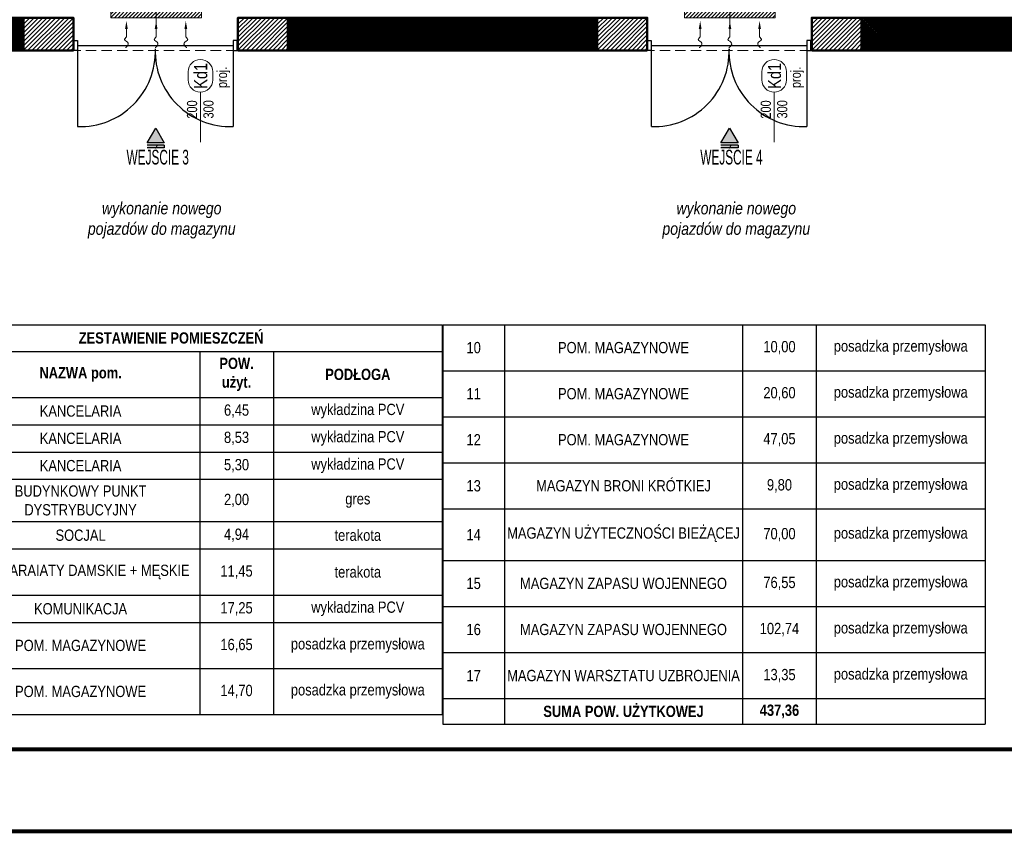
# Model space of a CAD drawing. Header units: centimetres. Extents: x -2715 to 104803, y -5579 to 32152.
# Tile 15 of 27: x 87423 to 88626, y -1446 to -452. Entities that reach past the tile are written whole.
import ezdxf
from ezdxf.enums import TextEntityAlignment as Align
from ezdxf.lldxf.tags import DXFTag

# ---------------------------------------------------------------- set-up
doc = ezdxf.new("R2010")
doc.units = ezdxf.units.CM
doc.header["$MEASUREMENT"] = 0
doc.linetypes.add('HIDDENX2', pattern=[19.05, 12.7, -6.35])
for name, color, linetype, lineweight in [('0_TXT', 252, 'Continuous', 15), ('0_TXT_N', 252, 'Continuous', 15), ('1_ hatch', 252, 'Continuous', 9), ('1_ hatch proj.', 252, 'Continuous', 9), ('1_ projection', 252, 'HIDDENX2', 5), ('1_ wall STRUCT', 252, 'Continuous', 50), ('1_ wall STRUCT proj.', 252, 'Continuous', 50), ('2_ doors description proj.', 252, 'Continuous', 15)]:
    doc.layers.add(name, color=color, linetype=linetype, lineweight=lineweight)
doc.layers.add('3_KRATA_dzrwi istn.', color=252, linetype='Continuous')
doc.styles.add('ARIAL', font='arial.ttf', dxfattribs={"width": 0.8})
doc.styles.add('BIKTS', font='bikromsw.shx', dxfattribs={"width": 0.85})
doc.styles.add('H_POM', font='ARIALN.TTF', dxfattribs={"width": 0.7, "height": 18})
doc.styles.get("Standard").update_dxf_attribs({"font": 'ARIALN.TTF'})
doc.styles.add('TXT_D', font='arial.ttf')
tags = doc.linetypes.add('Dash', pattern=[15, 10, -5]).pattern_tags.tags
tags[6:7] = [DXFTag(74, 4), DXFTag(75, 0), DXFTag(340, '0'), DXFTag(46, 0.0), DXFTag(50, 0.0), DXFTag(44, 0.0), DXFTag(45, 0.0)]
tags[4:5] = [DXFTag(74, 4), DXFTag(75, 0), DXFTag(340, '0'), DXFTag(46, 0.0), DXFTag(50, 0.0), DXFTag(44, 0.0), DXFTag(45, 0.0)]
doc.linetypes.add('FENCELINE9', pattern='A,1e-09,[163,AAA.SHX,S=1,R=0,X=0,Y=0],1.5,-0.5', length=2)
doc.linetypes.add('Rozbiö˘ka', pattern='A,7,[121,msgB.shx,S=1,R=0,X=0.5,Y=-1.826635],7', length=14)

# ---------------------------------------------------------------- blocks, each defined once
blk = doc.blocks.new('gfdgfdghf')
for points in [[(-200, 6), (-195, 6), (-195, -6), (-200, -6), (-200, 6)], [(-200, 6), (-195, 6), (-195, -6), (-200, -6), (-200, 6)], [(0, 6), (-5, 6), (-5, -6), (0, -6), (0, 6)], [(0, 6), (-5, 6), (-5, -6), (0, -6), (0, 6)], [(-195, -4), (-195, -99)], [(-5, -4), (-5, -99)]]:
    blk.add_lwpolyline(points)
at = {"linetype": 'FENCELINE9', "ltscale": 2.5}
blk.add_lwpolyline([(-195, 0), (-5, 0)], dxfattribs=at)
for centre, start, end in [((-191.6, -7.4), 267.8842, 2.1158), ((-8.4, -7.4), 177.8842, 272.1158)]:
    blk.add_arc(centre, 91.7, start, end)
blk = doc.blocks.new('_OZN.DRZWI')
blk.add_line((0, 0), (61.1, 0))
blk.add_lwpolyline([(-15, 15, -1), (-15, -15), (-25, -15, -1), (-25, 15)], format="xyb", close=True)
at = {"style": 'BIKTS', "width": 0.8}
blk.add_attdef('WYSOK', text='', height=8, rotation=0, dxfattribs=at).set_placement((27.6, 12.7), align=Align.TOP_CENTER)
for p in [(-20, 0), (75.1, 0)]:
    blk.add_attdef('OZN', text='', height=8, rotation=0, dxfattribs=at).set_placement(p, align=Align.MIDDLE)
blk.add_attdef('SZEROK', text='', height=8, rotation=0, dxfattribs=at).set_placement((27.6, -12.4), align=Align.CENTER)
blk = doc.blocks.new('RDFEWFGRDGBFH')
at = {"layer": '0_TXT', "color": 150, "linetype": 'ByBlock', "lineweight": -2}
blk.add_line((0, -10), (0, -19.6), dxfattribs=at)
blk.add_open_spline([(0, -19.6), (-1.2, -20.8), (-4.4, -23.7), (4.7, -26.4), (0.8, -31.3), (-0.9, -32.6), (-1.1, -32.7)], degree=3, knots=[0, 0, 0, 0, 4.027858, 10.239386, 15.868897, 16.708323, 16.708323, 16.708323, 16.708323], dxfattribs=at)
at = {"layer": '0_TXT', "color": 150}
blk.add_solid([(-1.7, -10), (0, 0), (1.7, -10)], dxfattribs=at)
blk = doc.blocks.new('NAWIEW')
at = {"layer": '1_ hatch proj.', "linetype": 'Dash', "ltscale": 5}
h = blk.add_hatch(dxfattribs=at)
h.set_pattern_fill('ANSI31', color=256, scale=25)
h.set_pattern_definition([(45, (-87022.5463, 436.0692), (-2.20970869, 2.20970869), [])])
h.paths.add_polyline_path([(-55.3, -13), (55.3, -13), (55.3, -1), (-55.3, -1)])
blk.add_lwpolyline([(-55.3, -13), (55.3, -13), (55.3, -1), (-55.3, -1)], close=True, dxfattribs=at)
at = {"layer": '0_TXT'}
for p in [(-36.3, -16.9), (0, -16.9)]:
    blk.add_blockref('RDFEWFGRDGBFH', p, dxfattribs=at)
at = {"layer": '0_TXT', "xscale": -1}
blk.add_blockref('RDFEWFGRDGBFH', (36.3, -16.9), dxfattribs=at)
blk = doc.blocks.new('*T5789')
at = {"color": 0, "lineweight": -2}
for p, q in [((0, 0), (662.5, 0)), ((0, 0), (0, -476.3)), ((662.5, 0), (662.5, -476.3)), ((663.5, 0), (1326, 0)), ((663.5, 0), (663.5, -488.2)), ((738.5, 0), (738.5, -488.2)), ((1029.7, 0), (1029.7, -488.2)), ((1119.7, 0), (1119.7, -488.2)), ((1326, 0), (1326, -488.2)), ((0, -32.7), (662.5, -32.7)), ((75, -32.7), (75, -476.3)), ((366.2, -32.7), (366.2, -476.3)), ((456.2, -32.7), (456.2, -476.3)), ((663.5, -56.2), (1326, -56.2)), ((0, -88.9), (662.5, -88.9)), ((663.5, -112.5), (1326, -112.5)), ((0, -122.3), (662.5, -122.3)), ((0, -155.6), (662.5, -155.6)), ((663.5, -168.8), (1326, -168.8)), ((0, -188.9), (662.5, -188.9)), ((663.5, -225), (1326, -225)), ((0, -240.6), (662.5, -240.6)), ((0, -273.9), (662.5, -273.9)), ((663.5, -288.1), (1326, -288.1)), ((0, -330.5), (662.5, -330.5)), ((663.5, -344.4), (1326, -344.4)), ((0, -363.8), (662.5, -363.8)), ((663.5, -400.6), (1326, -400.6)), ((0, -420.1), (662.5, -420.1)), ((663.5, -456.9), (1326, -456.9)), ((0, -476.3), (662.5, -476.3)), ((663.5, -488.2), (1326, -488.2))]:
    blk.add_line(p, q, dxfattribs=at)
at = {"color": 0, "char_height": 13.75, "attachment_point": 5}
for s, insert, width in [('{\\fAptos Narrow|b1|i0|c1|p54;ZESTAWIENIE POMIESZCZEŃ}', (331.2, -16.3), 647.5), ('{\\fAptos Narrow|b0|i0|c1|p54;posadzka przemysłowa}', (1222.9, -28.1), 191.25), ('{\\fAptos Narrow|b0|i0|c1|p54;10}', (701, -28.1), 60), ('{\\fAptos Narrow|b0|i0|c1|p54;POM. MAGAZYNOWE}', (884.1, -28.1), 276.25), ('{\\fAptos Narrow|b0|i0|c1|p54;10,00}', (1074.7, -28.1), 75), ('{\\fAptos Narrow|b1|i0|c1|p54;NR pom.}', (37.5, -60.8), 60), ('{\\fAptos Narrow|b1|i0|c1|p54;POW. użyt.}', (411.2, -60.8), 75), ('{\\fAptos Narrow|b1|i0|c1|p54;NAZWA pom. }', (220.6, -60.8), 276.25), ('{\\fAptos Narrow|b1|i0|c1|p54;PODŁOGA}', (559.4, -60.8), 191.25), ('{\\fAptos Narrow|b0|i0|c1|p54;posadzka przemysłowa}', (1222.9, -84.4), 191.25), ('{\\fAptos Narrow|b0|i0|c1|p54;11}', (701, -84.4), 60), ('{\\fAptos Narrow|b0|i0|c1|p54;POM. MAGAZYNOWE}', (884.1, -84.4), 276.25), ('{\\fAptos Narrow|b0|i0|c1|p54;20,60}', (1074.7, -84.4), 75), ('{\\fAptos Narrow|b0|i0|c1|p54;wykładzina PCV}', (559.4, -105.6), 191.25), ('{\\fAptos Narrow|b0|i0|c1|p54;1}', (37.5, -105.6), 60), ('{\\fAptos Narrow|b0|i0|c1|p54;KANCELARIA}', (220.6, -105.6), 276.25), ('{\\fAptos Narrow|b0|i0|c1|p54;6,45}', (411.2, -105.6), 75), ('{\\fAptos Narrow|b0|i0|c1|p54;2}', (37.5, -138.9), 60), ('{\\fAptos Narrow|b0|i0|c1|p54;KANCELARIA}', (220.6, -138.9), 276.25), ('{\\fAptos Narrow|b0|i0|c1|p54;8,53}', (411.2, -138.9), 75), ('{\\fAptos Narrow|b0|i0|c1|p54;wykładzina PCV}', (559.4, -138.9), 191.25), ('{\\fAptos Narrow|b0|i0|c1|p54;posadzka przemysłowa}', (1222.9, -140.6), 191.25), ('{\\fAptos Narrow|b0|i0|c1|p54;12}', (701, -140.6), 60), ('{\\fAptos Narrow|b0|i0|c1|p54;POM. MAGAZYNOWE}', (884.1, -140.6), 276.25), ('{\\fAptos Narrow|b0|i0|c1|p54;47,05}', (1074.7, -140.6), 75), ('{\\fAptos Narrow|b0|i0|c1|p54;3}', (37.5, -172.3), 60), ('{\\fAptos Narrow|b0|i0|c1|p54;KANCELARIA}', (220.6, -172.3), 276.25), ('{\\fAptos Narrow|b0|i0|c1|p54;5,30}', (411.2, -172.3), 75), ('{\\fAptos Narrow|b0|i0|c1|p54;wykładzina PCV}', (559.4, -172.3), 191.25), ('{\\fAptos Narrow|b0|i0|c1|p54;posadzka przemysłowa}', (1222.9, -196.9), 191.25), ('{\\fAptos Narrow|b0|i0|c1|p54;13}', (701, -196.9), 60), ('{\\fAptos Narrow|b0|i0|c1|p54;MAGAZYN BRONI KRÓTKIEJ}', (884.1, -196.9), 276.25), ('{\\fAptos Narrow|b0|i0|c1|p54;9,80}', (1074.7, -196.9), 75), ('{\\fAptos Narrow|b0|i0|c1|p54;BUDYNKOWY PUNKT DYSTRYBUCYJNY}', (220.6, -214.8), 276.25), ('{\\fAptos Narrow|b0|i0|c1|p54;4}', (37.5, -214.8), 60), ('{\\fAptos Narrow|b0|i0|c1|p54;2,00}', (411.2, -214.8), 75), ('{\\fAptos Narrow|b0|i0|c1|p54;gres}', (559.4, -214.8), 191.25), ('{\\fAptos Narrow|b0|i0|c1|p54;MAGAZYN UŻYTECZNOŚCI BIEŻĄCEJ}', (884.1, -256.6), 276.25), ('{\\fAptos Narrow|b0|i0|c1|p54;posadzka przemysłowa}', (1222.9, -256.6), 191.25), ('{\\fAptos Narrow|b0|i0|c1|p54;5}', (37.5, -257.3), 60), ('{\\fAptos Narrow|b0|i0|c1|p54;SOCJAL}', (220.6, -257.3), 276.25), ('{\\fAptos Narrow|b0|i0|c1|p54;4,94}', (411.2, -257.3), 75), ('{\\fAptos Narrow|b0|i0|c1|p54;terakota}', (559.4, -257.3), 191.25), ('{\\fAptos Narrow|b0|i0|c1|p54;14}', (701, -256.6), 60), ('{\\fAptos Narrow|b0|i0|c1|p54;70,00}', (1074.7, -256.6), 75), ('{\\fAptos Narrow|b0|i0|c1|p54;SANITARAIATY DAMSKIE + MĘSKIE}', (220.6, -302.2), 276.25), ('{\\fAptos Narrow|b0|i0|c1|p54;6}', (37.5, -302.2), 60), ('{\\fAptos Narrow|b0|i0|c1|p54;11,45}', (411.2, -302.2), 75), ('{\\fAptos Narrow|b0|i0|c1|p54;terakota}', (559.4, -302.2), 191.25), ('{\\fAptos Narrow|b0|i0|c1|p54;MAGAZYN ZAPASU WOJENNEGO}', (884.1, -316.2), 276.25), ('{\\fAptos Narrow|b0|i0|c1|p54;posadzka przemysłowa}', (1222.9, -316.2), 191.25), ('{\\fAptos Narrow|b0|i0|c1|p54;15}', (701, -316.2), 60), ('{\\fAptos Narrow|b0|i0|c1|p54;76,55}', (1074.7, -316.2), 75), ('{\\fAptos Narrow|b0|i0|c1|p54;7}', (37.5, -347.2), 60), ('{\\fAptos Narrow|b0|i0|c1|p54;KOMUNIKACJA}', (220.6, -347.2), 276.25), ('{\\fAptos Narrow|b0|i0|c1|p54;17,25}', (411.2, -347.2), 75), ('{\\fAptos Narrow|b0|i0|c1|p54;wykładzina PCV}', (559.4, -347.2), 191.25), ('{\\fAptos Narrow|b0|i0|c1|p54;MAGAZYN ZAPASU WOJENNEGO}', (884.1, -372.5), 276.25), ('{\\fAptos Narrow|b0|i0|c1|p54;posadzka przemysłowa}', (1222.9, -372.5), 191.25), ('{\\fAptos Narrow|b0|i0|c1|p54;posadzka przemysłowa}', (559.4, -392), 191.25), ('{\\fAptos Narrow|b0|i0|c1|p54;16}', (701, -372.5), 60), ('{\\fAptos Narrow|b0|i0|c1|p54;102,74}', (1074.7, -372.5), 75), ('{\\fAptos Narrow|b0|i0|c1|p54;8}', (37.5, -392), 60), ('{\\fAptos Narrow|b0|i0|c1|p54;POM. MAGAZYNOWE}', (220.6, -392), 276.25), ('{\\fAptos Narrow|b0|i0|c1|p54;16,65}', (411.2, -392), 75), ('{\\fAptos Narrow|b0|i0|c1|p54;MAGAZYN WARSZTATU UZBROJENIA}', (884.1, -428.8), 276.25), ('{\\fAptos Narrow|b0|i0|c1|p54;posadzka przemysłowa}', (1222.9, -428.8), 191.25), ('{\\fAptos Narrow|b0|i0|c1|p54;posadzka przemysłowa}', (559.4, -448.2), 191.25), ('{\\fAptos Narrow|b0|i0|c1|p54;17}', (701, -428.8), 60), ('{\\fAptos Narrow|b0|i0|c1|p54;13,35}', (1074.7, -428.8), 75), ('{\\fAptos Narrow|b0|i0|c1|p54;9}', (37.5, -448.2), 60), ('{\\fAptos Narrow|b0|i0|c1|p54;POM. MAGAZYNOWE}', (220.6, -448.2), 276.25), ('{\\fAptos Narrow|b0|i0|c1|p54;14,70}', (411.2, -448.2), 75), ('{\\fAptos Narrow|b1|i0|c1|p54;SUMA POW. UŻYTKOWEJ}', (884.1, -472.6), 276.25), ('{\\fAptos Narrow|b1|i0|c1|p54;437,36}', (1074.7, -472.6), 75), ('{\\fAptos Narrow|b0|i0|c1|p54;}', (701, -472.6), 60), ('{\\fAptos Narrow|b0|i0|c1|p54;}', (1222.9, -472.6), 191.25)]:
    blk.add_mtext(s, dxfattribs=dict(at, insert=insert, width=width))
blk = doc.blocks.new('*T6419')
at = {"color": 0, "lineweight": -2}
for p, q in [((0, 0), (662.5, 0)), ((0, 0), (0, -488.2)), ((75, 0), (75, -488.2)), ((366.2, 0), (366.2, -488.2)), ((456.2, 0), (456.2, -488.2)), ((662.5, 0), (662.5, -488.2)), ((0, -56.2), (662.5, -56.2)), ((0, -112.5), (662.5, -112.5)), ((0, -168.8), (662.5, -168.8)), ((0, -225), (662.5, -225)), ((0, -288.1), (662.5, -288.1)), ((0, -344.4), (662.5, -344.4)), ((0, -400.6), (662.5, -400.6)), ((0, -456.9), (662.5, -456.9)), ((0, -488.2), (662.5, -488.2))]:
    blk.add_line(p, q, dxfattribs=at)
at = {"color": 0, "char_height": 13.75, "attachment_point": 5}
for s, insert, width in [('{\\fAptos Narrow|b0|i0|c1|p54;posadzka przemysłowa}', (559.4, -28.1), 191.25), ('{\\fAptos Narrow|b0|i0|c1|p54;10}', (37.5, -28.1), 60), ('{\\fAptos Narrow|b0|i0|c1|p54;POM. MAGAZYNOWE}', (220.6, -28.1), 276.25), ('{\\fAptos Narrow|b0|i0|c1|p54;10,00}', (411.2, -28.1), 75), ('{\\fAptos Narrow|b0|i0|c1|p54;posadzka przemysłowa}', (559.4, -84.4), 191.25), ('{\\fAptos Narrow|b0|i0|c1|p54;11}', (37.5, -84.4), 60), ('{\\fAptos Narrow|b0|i0|c1|p54;POM. MAGAZYNOWE}', (220.6, -84.4), 276.25), ('{\\fAptos Narrow|b0|i0|c1|p54;20,60}', (411.2, -84.4), 75), ('{\\fAptos Narrow|b0|i0|c1|p54;posadzka przemysłowa}', (559.4, -140.6), 191.25), ('{\\fAptos Narrow|b0|i0|c1|p54;12}', (37.5, -140.6), 60), ('{\\fAptos Narrow|b0|i0|c1|p54;POM. MAGAZYNOWE}', (220.6, -140.6), 276.25), ('{\\fAptos Narrow|b0|i0|c1|p54;47,05}', (411.2, -140.6), 75), ('{\\fAptos Narrow|b0|i0|c1|p54;posadzka przemysłowa}', (559.4, -196.9), 191.25), ('{\\fAptos Narrow|b0|i0|c1|p54;13}', (37.5, -196.9), 60), ('{\\fAptos Narrow|b0|i0|c1|p54;MAGAZYN BRONI KRÓTKIEJ}', (220.6, -196.9), 276.25), ('{\\fAptos Narrow|b0|i0|c1|p54;9,80}', (411.2, -196.9), 75), ('{\\fAptos Narrow|b0|i0|c1|p54;MAGAZYN UŻYTECZNOŚCI BIEŻĄCEJ}', (220.6, -256.6), 276.25), ('{\\fAptos Narrow|b0|i0|c1|p54;posadzka przemysłowa}', (559.4, -256.6), 191.25), ('{\\fAptos Narrow|b0|i0|c1|p54;14}', (37.5, -256.6), 60), ('{\\fAptos Narrow|b0|i0|c1|p54;70,00}', (411.2, -256.6), 75), ('{\\fAptos Narrow|b0|i0|c1|p54;MAGAZYN ZAPASU WOJENNEGO}', (220.6, -316.2), 276.25), ('{\\fAptos Narrow|b0|i0|c1|p54;posadzka przemysłowa}', (559.4, -316.2), 191.25), ('{\\fAptos Narrow|b0|i0|c1|p54;15}', (37.5, -316.2), 60), ('{\\fAptos Narrow|b0|i0|c1|p54;76,55}', (411.2, -316.2), 75), ('{\\fAptos Narrow|b0|i0|c1|p54;MAGAZYN ZAPASU WOJENNEGO}', (220.6, -372.5), 276.25), ('{\\fAptos Narrow|b0|i0|c1|p54;posadzka przemysłowa}', (559.4, -372.5), 191.25), ('{\\fAptos Narrow|b0|i0|c1|p54;16}', (37.5, -372.5), 60), ('{\\fAptos Narrow|b0|i0|c1|p54;102,74}', (411.2, -372.5), 75), ('{\\fAptos Narrow|b0|i0|c1|p54;MAGAZYN WARSZTATU UZBROJENIA}', (220.6, -428.8), 276.25), ('{\\fAptos Narrow|b0|i0|c1|p54;posadzka przemysłowa}', (559.4, -428.8), 191.25), ('{\\fAptos Narrow|b0|i0|c1|p54;17}', (37.5, -428.8), 60), ('{\\fAptos Narrow|b0|i0|c1|p54;13,35}', (411.2, -428.8), 75), ('{\\fAptos Narrow|b1|i0|c1|p54;SUMA POW. UŻYTKOWEJ}', (220.6, -472.6), 276.25), ('{\\fAptos Narrow|b1|i0|c1|p54;437,36}', (411.2, -472.6), 75), ('{\\fAptos Narrow|b0|i0|c1|p54;}', (37.5, -472.6), 60), ('{\\fAptos Narrow|b0|i0|c1|p54;}', (559.4, -472.6), 191.25)]:
    blk.add_mtext(s, dxfattribs=dict(at, insert=insert, width=width))

msp = doc.modelspace()

# ---------------------------------------------------------------- hatches: boundary and pattern name
at = {"linetype": 'Continuous'}
for points in [[(87578.87, -602.08), (87589.27, -584.07), (87599.67, -602.08)], [(88280.01, -602.08), (88290.41, -584.07), (88300.81, -602.08)]]:
    msp.add_hatch(color=256, dxfattribs=at).paths.add_polyline_path(points)
at = {"linetype": 'Continuous', "true_color": 0xc7c8ca}
for points in [[(87578.87, -602.08), (87589.27, -584.07), (87599.67, -602.08)], [(88280.01, -602.08), (88290.41, -584.07), (88300.81, -602.08)], [(87599.67, -607.96), (87599.67, -605.02), (87578.87, -605.02), (87578.87, -607.96)], [(88300.81, -607.96), (88300.81, -605.02), (88280.01, -605.02), (88280.01, -607.96)]]:
    msp.add_hatch(color=9, dxfattribs=at).paths.add_polyline_path(points)
at = {"layer": '1_ hatch'}
h = msp.add_hatch(dxfattribs=at)
h.set_pattern_fill('ANSI31', color=256, scale=10)
h.paths.add_polyline_path([(87122.55, -489.07), (87122.55, -449.07), (87427.71, -449.07), (87427.71, -489.07)])
h = msp.add_hatch(dxfattribs=at)
h.set_pattern_fill('ANSI31', color=256, scale=10)
h.paths.add_polyline_path([(87750.71, -489.07), (87750.71, -449.07), (88128.88, -449.07), (88128.88, -489.07)])
h = msp.add_hatch(dxfattribs=at)
h.set_pattern_fill('ANSI31', color=256, scale=10)
h.paths.add_polyline_path([(88451.88, -489.07), (88451.88, -449.07), (88830.05, -449.07), (88830.05, -489.07)])
at = {"layer": '1_ hatch proj.'}
h = msp.add_hatch(dxfattribs=at)
h.set_pattern_fill('ANSI31', color=256, scale=30)
h.set_pattern_definition([(45, (433.1667, -2e-12), (-2.65165043, 2.65165043), [])])
h.paths.add_polyline_path([(87488.71, -489.07), (87427.71, -489.07), (87427.71, -449.07), (87488.71, -449.07)])
h = msp.add_hatch(dxfattribs=at)
h.set_pattern_fill('ANSI31', color=256, scale=30)
h.set_pattern_definition([(45, (695.1667, 0), (-2.65165043, 2.65165043), [])])
h.paths.add_polyline_path([(87750.71, -489.07), (87689.71, -489.07), (87689.71, -449.07), (87750.71, -449.07)])
h = msp.add_hatch(dxfattribs=at)
h.set_pattern_fill('ANSI31', color=256, scale=30)
h.set_pattern_definition([(45, (1134.3333, -2e-12), (-2.65165043, 2.65165043), [])])
h.paths.add_polyline_path([(88189.88, -489.07), (88128.88, -489.07), (88128.88, -449.07), (88189.88, -449.07)])
h = msp.add_hatch(dxfattribs=at)
h.set_pattern_fill('ANSI31', color=256, scale=30)
h.set_pattern_definition([(45, (1396.3333, 2e-13), (-2.65165043, 2.65165043), [])])
h.paths.add_polyline_path([(88451.88, -489.07), (88390.88, -489.07), (88390.88, -449.07), (88451.88, -449.07)])

# ---------------------------------------------------------------- linework, layer by layer
for p, q in [((87599.67, -605.02), (87578.87, -605.02)), ((87599.67, -607.96), (87578.87, -607.96)), ((87599.67, -605.02), (87599.67, -607.96)), ((88300.81, -605.02), (88280.01, -605.02)), ((88300.81, -607.96), (88280.01, -607.96)), ((88300.81, -605.02), (88300.81, -607.96))]:
    msp.add_line(p, q)
at = {"lineweight": 50}
msp.add_lwpolyline([(85700.17, -1343.15, 5, 5, 0), (85700.17, 1426.85, 5, 5, 0), (89700.17, 1426.85, 5, 5, 0), (89700.17, -1343.15, 5, 5, 0)], format="xyseb", close=True, dxfattribs=at)
at = {"linetype": 'Continuous'}
for points in [[(87578.87, -602.08), (87589.27, -584.07), (87599.67, -602.08)], [(88280.01, -602.08), (88290.41, -584.07), (88300.81, -602.08)]]:
    msp.add_lwpolyline(points, close=True, dxfattribs=at)
for points in [[(87578.87, -602.08), (87589.27, -584.07), (87599.67, -602.08)], [(88280.01, -602.08), (88290.41, -584.07), (88300.81, -602.08)]]:
    msp.add_lwpolyline(points, close=True)
at = {"layer": '1_ projection'}
for points in [[(87427.71, -489.07), (87750.71, -489.07)], [(88128.88, -489.07), (88451.88, -489.07)]]:
    msp.add_lwpolyline(points, dxfattribs=at)
at = {"layer": '1_ wall STRUCT'}
for points in [[(87122.55, -489.07), (87122.55, -449.07), (87427.71, -449.07), (87427.71, -489.07), (87122.55, -489.07)], [(87750.71, -489.28), (87750.71, -449.28), (88128.88, -449.07), (88128.88, -489.07), (87750.71, -489.28)], [(88451.88, -489.07), (88451.88, -449.07), (88830.05, -449.07), (88830.05, -489.07), (88451.88, -489.07)]]:
    msp.add_lwpolyline(points, dxfattribs=at)
at = {"layer": '1_ wall STRUCT proj.'}
for points in [[(87488.71, -489.07), (87427.71, -489.07), (87427.71, -449.07), (87488.71, -449.07), (87488.71, -489.07)], [(87750.71, -489.07), (87689.71, -489.07), (87689.71, -449.07), (87750.71, -449.07), (87750.71, -489.07)], [(88189.88, -489.07), (88128.88, -489.07), (88128.88, -449.07), (88189.88, -449.07), (88189.88, -489.07)], [(88451.88, -489.07), (88390.88, -489.07), (88390.88, -449.07), (88451.88, -449.07), (88451.88, -489.07)]]:
    msp.add_lwpolyline(points, dxfattribs=at)

# ---------------------------------------------------------------- block references
for name, p in [('*T5789', (87276.79, -824.18)), ('*T6419', (87940.28, -824.18))]:
    msp.add_blockref(name, p)
at = {"layer": '0_TXT'}
for p in [(87589.71, -436.07), (88290.88, -436.07)]:
    msp.add_blockref('NAWIEW', p, dxfattribs=at)
at = {"layer": '2_ doors description proj.'}
ref = msp.add_blockref('_OZN.DRZWI', (87589.71, -394.9), dxfattribs=dict(at, xscale=-1, rotation=89.99999999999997))
ref.add_attrib('OZN', 'proj.', dxfattribs={"layer": '0', "color": 7, "lineweight": 5, "height": 12.5, "rotation": 90, "style": 'BIKTS', "width": 0.8}).set_placement((87617.54, -376.85), align=Align.MIDDLE)
ref.add_attrib('WYSOK', '300', dxfattribs={"layer": '0', "color": 7, "lineweight": 5, "height": 12.5, "rotation": 90, "style": 'BIKTS', "width": 0.8}).set_placement((87593.25, -415.86), align=Align.TOP_CENTER)
ref.add_attrib('SZEROK', '200', dxfattribs={"layer": '0', "color": 7, "lineweight": 5, "height": 12.5, "rotation": 90, "style": 'BIKTS', "width": 0.8}).set_placement((87585.7, -416.06), align=Align.CENTER)
ref.add_attrib('OZN', 'W1', dxfattribs={"layer": '0', "color": 7, "lineweight": 5, "height": 16, "rotation": 90, "style": 'ARIAL', "width": 0.8}).set_placement((87589.71, -374.9), align=Align.MIDDLE)
ref = msp.add_blockref('_OZN.DRZWI', (88290.88, -394.9), dxfattribs=dict(at, xscale=-1, rotation=89.99999999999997))
ref.add_attrib('OZN', 'proj.', dxfattribs={"layer": '0', "color": 7, "lineweight": 5, "height": 12.5, "rotation": 90, "style": 'BIKTS', "width": 0.8}).set_placement((88318.7, -376.85), align=Align.MIDDLE)
ref.add_attrib('WYSOK', '300', dxfattribs={"layer": '0', "color": 7, "lineweight": 5, "height": 12.5, "rotation": 90, "style": 'BIKTS', "width": 0.8}).set_placement((88294.42, -415.86), align=Align.TOP_CENTER)
ref.add_attrib('SZEROK', '200', dxfattribs={"layer": '0', "color": 7, "lineweight": 5, "height": 12.5, "rotation": 90, "style": 'BIKTS', "width": 0.8}).set_placement((88286.87, -416.06), align=Align.CENTER)
ref.add_attrib('OZN', 'W1', dxfattribs={"layer": '0', "color": 7, "lineweight": 5, "height": 16, "rotation": 90, "style": 'ARIAL', "width": 0.8}).set_placement((88290.88, -374.9), align=Align.MIDDLE)
ref = msp.add_blockref('_OZN.DRZWI', (87643.86, -540.09), dxfattribs=dict(at, xscale=-1, rotation=89.99999999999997))
ref.add_attrib('OZN', 'proj.', dxfattribs={"layer": '0', "color": 7, "lineweight": 5, "height": 12.5, "rotation": 90, "style": 'BIKTS', "width": 0.8}).set_placement((87671.69, -522.05), align=Align.MIDDLE)
ref.add_attrib('WYSOK', '300', dxfattribs={"layer": '0', "color": 7, "lineweight": 5, "height": 12.5, "rotation": 90, "style": 'BIKTS', "width": 0.8}).set_placement((87647.4, -561.05), align=Align.TOP_CENTER)
ref.add_attrib('SZEROK', '200', dxfattribs={"layer": '0', "color": 7, "lineweight": 5, "height": 12.5, "rotation": 90, "style": 'BIKTS', "width": 0.8}).set_placement((87639.85, -561.25), align=Align.CENTER)
ref.add_attrib('OZN', 'Kd1', dxfattribs={"layer": '0', "color": 7, "lineweight": 5, "height": 16, "rotation": 90, "style": 'ARIAL', "width": 0.8}).set_placement((87643.86, -520.09), align=Align.MIDDLE)
ref = msp.add_blockref('_OZN.DRZWI', (88345.03, -540.09), dxfattribs=dict(at, xscale=-1, rotation=89.99999999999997))
ref.add_attrib('OZN', 'proj.', dxfattribs={"layer": '0', "color": 7, "lineweight": 5, "height": 12.5, "rotation": 90, "style": 'BIKTS', "width": 0.8}).set_placement((88372.85, -522.05), align=Align.MIDDLE)
ref.add_attrib('WYSOK', '300', dxfattribs={"layer": '0', "color": 7, "lineweight": 5, "height": 12.5, "rotation": 90, "style": 'BIKTS', "width": 0.8}).set_placement((88348.57, -561.05), align=Align.TOP_CENTER)
ref.add_attrib('SZEROK', '200', dxfattribs={"layer": '0', "color": 7, "lineweight": 5, "height": 12.5, "rotation": 90, "style": 'BIKTS', "width": 0.8}).set_placement((88341.02, -561.25), align=Align.CENTER)
ref.add_attrib('OZN', 'Kd1', dxfattribs={"layer": '0', "color": 7, "lineweight": 5, "height": 16, "rotation": 90, "style": 'ARIAL', "width": 0.8}).set_placement((88345.03, -520.09), align=Align.MIDDLE)
at = {"layer": '3_KRATA_dzrwi istn.', "color": 6}
for p in [(87688.71, -483.07), (88389.88, -483.07)]:
    msp.add_blockref('gfdgfdghf', p, dxfattribs=at)

# ---------------------------------------------------------------- texts
at = {"char_height": 18, "width": 79.6756, "attachment_point": 1, "style": 'H_POM'}
for s, insert in [('WEJŚCIE 3', (87553.58, -610.47)), ('WEJŚCIE 4', (88254.72, -610.47))]:
    msp.add_mtext(s, dxfattribs=dict(at, insert=insert))

# ---------------------------------------------------------------- next in the draw order: texts
at = {"layer": '0_TXT_N', "linetype": 'Rozbiö˘ka', "char_height": 15, "width": 194.3254, "attachment_point": 1, "style": 'TXT_D', "bg_fill": 3, "box_fill_scale": 1, "bg_fill_color": 256, "bg_fill_transparency": 0}
for insert in [(87499.38, -674.37), (88201.54, -674.37)]:
    msp.add_mtext('\\pxqc;{\\fArial Narrow|b0|i1|c238|p34;wykonanie nowego pojazdów do magazynu}', dxfattribs=dict(at, insert=insert))

# ---------------------------------------------------------------- next in the draw order: linework, layer by layer
at = {"lineweight": 50, "const_width": 5}
msp.add_lwpolyline([(85600.17, -1443.15), (85600.17, 1526.85), (89800.17, 1526.85), (89800.17, -1443.15), (85600.17, -1443.15)], dxfattribs=at)

doc.saveas('drawing.dxf')
